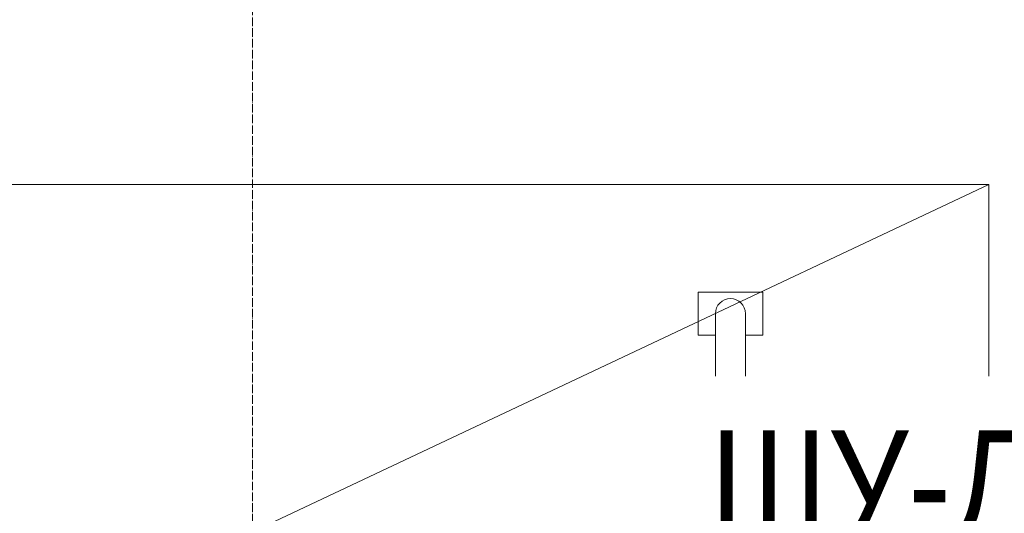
# Model space of a CAD drawing. Header units: millimetres. Extents: x 2069 to 83669, y 801 to 118701.
# Tile 96 of 145: x 71816 to 74103, y 28840 to 29987. Entities that reach past the tile are written whole.
import ezdxf
from ezdxf import colors
from ezdxf.entities.mleader import LeaderData, LeaderLine
from ezdxf.math import Vec2, Vec3

# ---------------------------------------------------------------- set-up
doc = ezdxf.new("R2010")
doc.units = ezdxf.units.MM
doc.linetypes.add('ADSK_Линия сетки', pattern=[25, 20, -2.5, 0, -2.5])
for name, color, linetype, lineweight in [('КИП_выноска', 6, 'Continuous', 25), ('Оси', 7, 'Continuous', 9), ('Парковка', 7, 'Continuous', 18)]:
    doc.layers.add(name, color=color, linetype=linetype, lineweight=lineweight)
doc.styles.add('Arial', font='arial.ttf', dxfattribs={"width": 0.85, "height": 350})

# ---------------------------------------------------------------- blocks, each defined once
blk = doc.blocks.new('199_Парковочные места 3 класса и МГН - Средний класс-V11-Оборудование_B2_-11_400__На лист секция 6_-11_400')
at = {"layer": 'Парковка', "color": 253, "true_color": 0xaaaaaa}
for p, q in [((0, 5300), (2500, 0)), ((2500, 5300), (0, 5300)), ((0, 5300), (0, 0)), ((250, 4775), (350, 4775)), ((250, 4625), (250, 4775)), ((350, 4735), (350, 4775)), ((300, 4735), (2200, 4735)), ((300, 4665), (2200, 4665)), ((350, 4625), (350, 4665)), ((250, 4625), (350, 4625))]:
    blk.add_line(p, q, dxfattribs=at)
blk.add_arc((300, 4700), 35, 90, 270, dxfattribs=at)
blk = doc.blocks.new('135_SLK_GD_AR_rvt-1-Оборудование_B2_-11_400__На лист секция 6_-11_400')
at = {"layer": 'Парковка', "color": 253, "lineweight": 18, "true_color": 0xaaaaaa, "rotation": 270.0000000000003}
blk.add_blockref('199_Парковочные места 3 класса и МГН - Средний класс-V11-Оборудование_B2_-11_400__На лист секция 6_-11_400', (-12989499.7, -9261250.3), dxfattribs=at)
blk = doc.blocks.new('A$C946fac60')
at = {"layer": 'Оси', "color": 253, "linetype": 'ADSK_Линия сетки', "true_color": 0xaaaaaa}
blk.add_line((69402.7, 800), (69402.7, 90869.8), dxfattribs=at)
at = {"lineweight": 5}
blk.add_blockref('135_SLK_GD_AR_rvt-1-Оборудование_B2_-11_400__На лист секция 6_-11_400', (13055312.4, 9268031.9), dxfattribs=at)
blk = doc.blocks.new('_None')

msp = doc.modelspace()

# ---------------------------------------------------------------- block references
msp.add_blockref('A$C946fac60', (2954.3, 22822.3))

# ---------------------------------------------------------------- next in the draw order: leaders
at = {"layer": 'КИП_выноска'}
ml = msp.add_multileader_mtext('Standard', dxfattribs=at)
ml.set_content('ШУ-ДН1.17', color=256, style='Arial')
ml.set_leader_properties(color=256, linetype='ByLayer', lineweight=-1)
ml.set_arrow_properties(name='NONE')
ml.build(insert=Vec2(0, 0))
ml.multileader.update_dxf_attribs({"has_dogleg": 0, "text_left_attachment_type": 6, "text_right_attachment_type": 6, "dogleg_length": 0.5, "arrow_head_size": 300})
ctx = ml.context
ctx.base_point, ctx.char_height, ctx.arrow_head_size, ctx.landing_gap_size, ctx.plane_origin = Vec3(73356.6, 28724.8), 250, 300, 100, Vec3(74123.9, 29072.8)
ctx.left_attachment, ctx.right_attachment, ctx.text_align_type = 6, 6, 2
notes = []
notes.append((ctx, [(1, (1, 1, 0), (75073, 28724.8), (-1, 0), 0.5, [(0, [(77573.9, 27933.3)], 0, [])])]))
ctx.mtext.insert, ctx.mtext.alignment, ctx.mtext.flow_direction = Vec3(74972.5, 29033.1), 3, 5
ctx.mtext.has_bg_fill, ctx.mtext.bg_color, ctx.mtext.bg_scale_factor, ctx.mtext.bg_transparency, ctx.mtext.use_window_bg_color = 1, -1027028792, 1.5, 0, 1
for ctx, leaders in notes:
    for number, flags, end, landing, length, lines in leaders:
        leader = LeaderData()
        leader.index, (leader.has_last_leader_line, leader.has_dogleg_vector, leader.attachment_direction) = number, flags
        leader.last_leader_point, leader.dogleg_vector, leader.dogleg_length = Vec3(end), Vec3(landing), length
        for number, points, colour, breaks in lines:
            line = LeaderLine()
            line.index, line.vertices, line.color, line.breaks = number, Vec3.list(points), colors.encode_raw_color(colour), breaks
            leader.lines.append(line)
        ctx.leaders.append(leader)

# ---------------------------------------------------------------- next in the draw order: leaders
ml = msp.add_multileader_mtext('Standard', dxfattribs=at)
ml.set_content('LS1.17.1...LS1.17.4\\PДН1.17.1, ДН1.17.2', color=256, style='Arial')
ml.set_leader_properties(color=256, linetype='ByLayer', lineweight=-1)
ml.set_arrow_properties(name='NONE')
ml.build(insert=Vec2(0, 0))
ml.multileader.update_dxf_attribs({"has_dogleg": 0, "text_left_attachment_type": 6, "text_right_attachment_type": 6, "dogleg_length": 0.5, "arrow_head_size": 300})
ctx = ml.context
ctx.base_point, ctx.char_height, ctx.arrow_head_size, ctx.landing_gap_size, ctx.plane_origin = Vec3(73414.2, 32581.4), 250, 300, 100, Vec3(79286.8, 30020.8)
ctx.left_attachment, ctx.right_attachment, ctx.text_align_type = 6, 6, 2
notes = []
notes.append((ctx, [(1, (1, 1, 0), (76245.6, 32581.4), (-1, 0), 0.5, [(0, [(78136.3, 29031.1)], 0, [])])]))
ctx.mtext.insert, ctx.mtext.width, ctx.mtext.alignment, ctx.mtext.flow_direction = Vec3(76145.1, 32889.7), 3078.848, 3, 5
ctx.mtext.has_bg_fill, ctx.mtext.bg_color, ctx.mtext.bg_scale_factor, ctx.mtext.bg_transparency, ctx.mtext.use_window_bg_color = 1, -1027028792, 1.5, 0, 1
for ctx, leaders in notes:
    for number, flags, end, landing, length, lines in leaders:
        leader = LeaderData()
        leader.index, (leader.has_last_leader_line, leader.has_dogleg_vector, leader.attachment_direction) = number, flags
        leader.last_leader_point, leader.dogleg_vector, leader.dogleg_length = Vec3(end), Vec3(landing), length
        for number, points, colour, breaks in lines:
            line = LeaderLine()
            line.index, line.vertices, line.color, line.breaks = number, Vec3.list(points), colors.encode_raw_color(colour), breaks
            leader.lines.append(line)
        ctx.leaders.append(leader)

doc.saveas('drawing.dxf')
